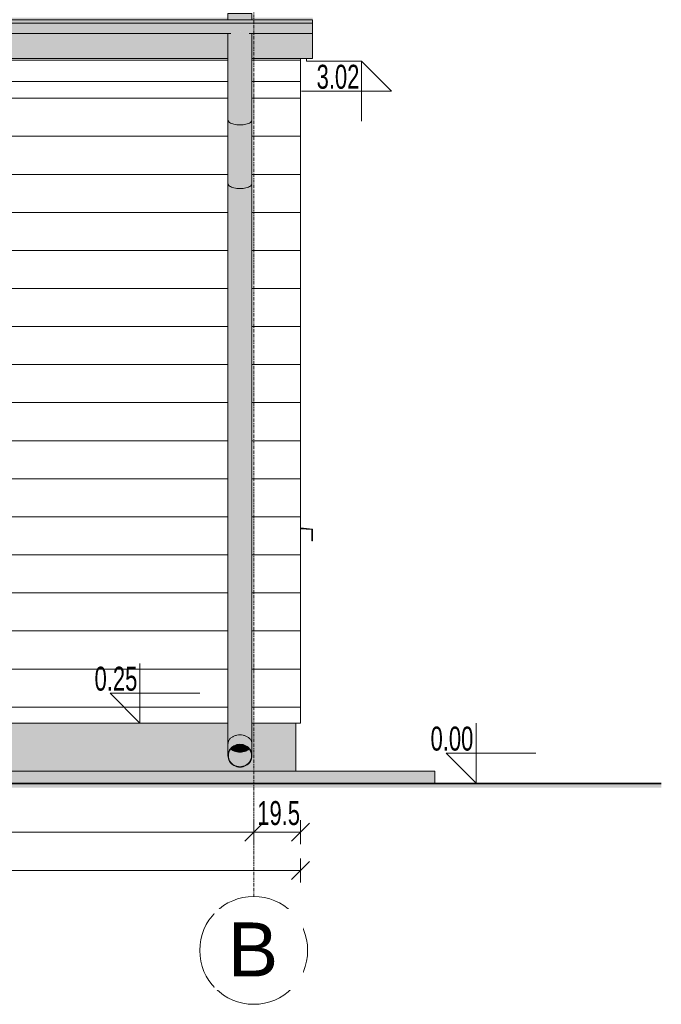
# Model space of a CAD drawing. Header units: centimetres. Extents: x 63272 to 70946, y -123 to 53714.
# Tile 7 of 50: x 64388 to 64655, y -92 to 319. Entities that reach past the tile are written whole.
import ezdxf

# ---------------------------------------------------------------- set-up
doc = ezdxf.new("R2010")
doc.units = ezdxf.units.CM
doc.linetypes.add('Linia siatki', pattern=[2.2225, 1.27, -0.3175, 0.3175, -0.3175])
for name, color, linetype, lineweight in [('A-ANNO-DIMS', 7, 'Continuous', 5), ('A-ANNO-DIMS-50', 7, 'Continuous', 5), ('A-GLAZ', 7, 'Continuous', 5), ('A-ROOF', 7, 'Continuous', 5), ('A-ROOF-OTLN', 7, 'Continuous', 5), ('A-ROOF-PATT', 7, 'Continuous', 5), ('A-WALL', 7, 'Continuous', 5), ('A-WALL-PATT', 7, 'Continuous', 5), ('C-TOPO', 7, 'Continuous', 5), ('G-ANNO-DIMS', 7, 'Continuous', 5), ('P-PIPE', 7, 'Continuous', 5), ('S-GRID', 7, 'Continuous', 5), ('S-GRID-IDEN', 7, 'Continuous', 5)]:
    doc.layers.add(name, color=color, linetype=linetype, lineweight=lineweight)
doc.styles.add('Arial', font='arial.ttf', dxfattribs={"height": 22.5})
doc.styles.add('Arial Narrow', font='ARIALN.TTF', dxfattribs={"width": 0.8, "height": 10})
doc.dimstyles.new('standard_wielkość_otworów', dxfattribs={"dimscale": 30.48, "dimtxt": 10.23431, "dimasz": 0.246063, "dimexe": 0.164042, "dimexo": 0.0625, "dimgap": 0, "dimtad": 1, "dimdec": 1, "dimrnd": 0.5, "dimdsep": 46, "dimtxsty": 'Arial Narrow', "dimblk1": 'OBLIQUE', "dimblk2": 'OBLIQUE', "dimsah": 1, "dimcen": 0.09, "dimazin": 0, "dimtfac": 1, "dimtdec": 4, "dimtix": 1, "dimtmove": 0, "dimatfit": 3, "dimfxl": 0.164042, "dimfxlon": 1, "dimtvp": 1, "dimtolj": 1, "dimtzin": 0, "dimarcsym": 2})
pattern_1 = [(0, (63858.366, 0), (0, 15.875), [])]

# ---------------------------------------------------------------- blocks, each defined once
blk = doc.blocks.new('Windows_S9000-Double-Vent-Window-with-Sashbars - O3 Windows_S9000-Double-Vent-Window-with-Sashbars 2-9090604-Elewacja w osi 1 - Południowa')
at = {"layer": 'A-GLAZ', "true_color": 0x787878}
blk.add_hatch(color=8, dxfattribs=at).paths.add_polyline_path([(64509.63, 101.17), (64509.8, 101.24), (64509.8, 105.96), (64504.85, 106.23), (64504.85, 106.05), (64509.6, 105.79), (64509.6, 101.24)])
at = {"layer": 'A-GLAZ'}
for p, q in [((64509.8, 105.96), (64504.85, 106.23)), ((64504.85, 106.05), (64509.6, 105.79)), ((64509.6, 105.79), (64509.6, 101.24)), ((64509.8, 101.24), (64509.8, 105.96))]:
    blk.add_line(p, q, dxfattribs=at)
for start, end in [(180, 0), (225, 345)]:
    blk.add_arc((64509.7, 101.24), 0.1, start, end, dxfattribs=at)
blk = doc.blocks.new('ARu Rura spustowa okrągła ___FK_04_0 - Na ziemię _φ10_-9218120-Elewacja w osi 1 - Południowa')
at = {"layer": 'P-PIPE', "true_color": 0x383e42}
h = blk.add_hatch(color=250, dxfattribs=at)
h.paths.add_polyline_path([(64479.57, 274.6), (64479.57, 313.75), (64478.08, 313.59), (64476.9, 313.31), (64476.2, 313.08), (64475.9, 313.02), (64475.15, 312.85), (64474.57, 312.85), (64474.57, 276.68), (64474.74, 276.14), (64475.24, 275.64), (64476.04, 275.21), (64477.07, 274.88), (64478.28, 274.68)])
h.paths.add_polyline_path([(64474.57, 318.52), (64479.57, 318.52), (64479.57, 321.11), (64474.57, 321.11), (64474.57, 319.33)])
h = blk.add_hatch(color=250, dxfattribs=at)
h.paths.add_polyline_path([(64479.57, 274.6), (64480.87, 274.68), (64482.37, 274.98), (64483.23, 275.28), (64483.9, 275.64), (64484.4, 276.14), (64484.57, 276.68), (64484.57, 312.85), (64483.81, 312.86), (64481.06, 313.59), (64480.87, 313.63), (64479.57, 313.66), (64479.57, 275.28)])
h.paths.add_polyline_path([(64482.13, 318.52), (64484.57, 318.52), (64484.57, 321.11), (64479.57, 321.11), (64479.57, 318.52), (64482.07, 318.52)])
for points in [[(64479.57, 248.09), (64479.57, 274.6), (64477.83, 274.75), (64476.96, 274.92), (64475.92, 275.28), (64475.24, 275.64), (64474.74, 276.14), (64474.57, 276.68), (64474.57, 250.16), (64474.77, 249.6), (64475.42, 249.03), (64476.18, 248.65), (64477.17, 248.35), (64478.33, 248.16), (64479.55, 248.09)], [(64479.57, 248.09), (64480.87, 248.16), (64482.37, 248.46), (64483.11, 248.7), (64483.9, 249.13), (64484.4, 249.62), (64484.57, 250.16), (64484.57, 276.68), (64484.4, 276.14), (64483.9, 275.64), (64483.11, 275.21), (64482.07, 274.88), (64480.87, 274.68), (64479.57, 274.6), (64479.57, 248.16)], [(64474.57, 16.47), (64474.74, 17.42), (64475.24, 18.3), (64476.04, 19.07), (64477.12, 19.66), (64478.28, 20.02), (64479.57, 20.14), (64479.57, 248.09), (64478.28, 248.16), (64476.96, 248.4), (64476.04, 248.7), (64475.24, 249.13), (64474.74, 249.62), (64474.57, 250.16), (64474.57, 16.58)], [(64484.57, 16.47), (64484.57, 250.16), (64484.4, 249.62), (64483.9, 249.13), (64483.11, 248.7), (64482.07, 248.37), (64480.87, 248.16), (64479.57, 248.09), (64479.57, 20.14), (64480.87, 20.02), (64482.07, 19.65), (64483.11, 19.07), (64483.9, 18.3), (64484.4, 17.42), (64484.55, 16.58)], [(64474.57, 11.47), (64474.74, 12.7), (64475.34, 13.97), (64476.18, 14.95), (64477.18, 15.64), (64478.35, 16.08), (64479.57, 16.24), (64479.57, 20.14), (64478.28, 20.02), (64476.96, 19.59), (64476.04, 19.07), (64475.24, 18.3), (64474.74, 17.42), (64474.57, 16.47), (64474.57, 12.7)], [(64484.57, 11.47), (64484.55, 16.58), (64484.37, 17.47), (64483.9, 18.3), (64482.95, 19.16), (64481.94, 19.69), (64480.78, 20.03), (64479.57, 20.14), (64479.57, 16.24), (64480.87, 16.08), (64482.07, 15.6), (64483.22, 14.7), (64483.9, 13.85), (64484.4, 12.7)], [(64479.57, 6.88), (64479.57, 12.94), (64478.33, 13.06), (64476.96, 13.53), (64476.04, 14.11), (64475.84, 14.29), (64475.42, 13.76), (64474.94, 12.65), (64474.77, 11.47), (64474.96, 10.23), (64475.49, 9.08), (64476.18, 8.23), (64477.17, 7.5), (64478.33, 7.04)], [(64479.57, 12.94), (64479.57, 16.05), (64478.2, 15.84), (64477.07, 15.36), (64476.08, 14.59), (64475.84, 14.29), (64476.18, 13.97), (64477.17, 13.41), (64478.33, 13.06)], [(64479.57, 12.94), (64480.82, 13.06), (64482.14, 13.5), (64483.11, 14.11), (64483.3, 14.29), (64482.96, 14.71), (64481.96, 15.44), (64480.8, 15.89), (64479.57, 16.05), (64479.57, 13.06)], [(64479.57, 6.88), (64480.87, 7.06), (64482.07, 7.57), (64482.97, 8.23), (64483.73, 9.18), (64484.23, 10.42), (64484.37, 11.47), (64484.19, 12.7), (64483.63, 13.88), (64483.3, 14.29), (64482.97, 13.97), (64481.97, 13.41), (64480.82, 13.06), (64479.57, 12.94), (64479.57, 7.04)]]:
    blk.add_hatch(color=250, dxfattribs=at).paths.add_polyline_path(points)
h = blk.add_hatch(color=250, dxfattribs=at)
h.paths.add_polyline_path([(64479.57, 6.69), (64480.94, 6.88), (64482.07, 7.33), (64483.22, 8.23), (64483.94, 9.18), (64484.43, 10.42), (64484.57, 11.47), (64484.37, 12.77), (64483.81, 13.97), (64482.96, 14.95), (64481.96, 15.64), (64480.8, 16.08), (64479.57, 16.24), (64478.28, 16.08), (64476.96, 15.52), (64475.93, 14.7), (64475.2, 13.76), (64474.74, 12.65), (64474.57, 11.47), (64474.77, 10.16), (64475.24, 9.08), (64476.21, 7.97), (64477.17, 7.29), (64478.33, 6.85), (64479.54, 6.7)])
h.paths.add_polyline_path([(64479.57, 6.88), (64478.28, 7.06), (64477.17, 7.5), (64476.18, 8.23), (64475.42, 9.18), (64474.92, 10.42), (64474.77, 11.47), (64474.96, 12.7), (64475.51, 13.88), (64476.18, 14.71), (64477.18, 15.44), (64478.35, 15.89), (64479.57, 16.05), (64480.94, 15.84), (64482.07, 15.36), (64483.06, 14.59), (64483.73, 13.76), (64484.21, 12.65), (64484.37, 11.47), (64484.19, 10.23), (64483.65, 9.08), (64482.97, 8.23), (64481.97, 7.5), (64480.82, 7.04)])
at = {"layer": 'P-PIPE'}
for p, q in [((64474.57, 321.11), (64474.57, 318.52)), ((64479.57, 321.11), (64474.57, 321.11)), ((64484.57, 321.11), (64479.57, 321.11)), ((64484.57, 318.52), (64484.57, 321.11)), ((64474.57, 312.86), (64474.57, 276.68)), ((64484.57, 276.68), (64484.57, 312.86)), ((64474.57, 276.68), (64474.57, 250.16)), ((64484.57, 250.16), (64484.57, 276.68)), ((64474.57, 250.16), (64474.57, 16.47)), ((64484.57, 16.47), (64484.57, 250.16)), ((64474.57, 16.47), (64474.57, 11.47)), ((64484.57, 11.47), (64484.57, 16.47))]:
    blk.add_line(p, q, dxfattribs=at)
for major_axis, start_param, end_param in [((5, 0), 1.570796, 4.712389), ((-4.8, 0), 4.712389, 7.853982), ((5, 0), 4.712389, 7.853982), ((4.8, 0), 4.712389, 7.853982)]:
    blk.add_ellipse((64479.57, 11.47), major_axis=major_axis, ratio=0.95448, start_param=start_param, end_param=end_param, dxfattribs=at)
for points, knots in [([(64474.57, 276.68), (64474.57, 276.59), (64474.6, 276.4), (64474.73, 276.14), (64474.94, 275.88), (64475.33, 275.56), (64476, 275.19), (64477.04, 274.86), (64478.26, 274.65), (64479.14, 274.61), (64479.57, 274.6)], [0.5, 0.5, 0.5, 0.5, 0.5416667, 0.5833333, 0.625, 0.6666667, 0.75, 0.8333333, 0.9166667, 1, 1, 1, 1]), ([(64479.57, 274.6), (64480.01, 274.61), (64480.88, 274.65), (64482.1, 274.86), (64483.15, 275.19), (64483.82, 275.56), (64484.21, 275.88), (64484.42, 276.14), (64484.54, 276.4), (64484.57, 276.59), (64484.57, 276.68)], [0, 0, 0, 0, 0.0833333, 0.1666667, 0.25, 0.3333333, 0.375, 0.4166667, 0.4583333, 0.5, 0.5, 0.5, 0.5]), ([(64474.57, 250.16), (64474.57, 250.07), (64474.6, 249.89), (64474.73, 249.62), (64474.94, 249.37), (64475.33, 249.04), (64476, 248.68), (64477.04, 248.35), (64478.26, 248.14), (64479.14, 248.09), (64479.57, 248.09)], [0.5, 0.5, 0.5, 0.5, 0.5416667, 0.5833333, 0.625, 0.6666667, 0.75, 0.8333333, 0.9166667, 1, 1, 1, 1]), ([(64479.57, 248.09), (64480.01, 248.09), (64480.88, 248.14), (64482.1, 248.35), (64483.15, 248.68), (64483.82, 249.04), (64484.21, 249.37), (64484.42, 249.62), (64484.54, 249.89), (64484.57, 250.07), (64484.57, 250.16)], [0, 0, 0, 0, 0.0833333, 0.1666667, 0.25, 0.3333333, 0.375, 0.4166667, 0.4583333, 0.5, 0.5, 0.5, 0.5]), ([(64474.57, 16.47), (64474.57, 16.55), (64474.58, 16.71), (64474.62, 17.03), (64474.71, 17.34), (64474.83, 17.65), (64474.99, 17.95), (64475.23, 18.31), (64475.59, 18.71), (64476.03, 19.07), (64476.52, 19.39), (64477.25, 19.75), (64478.26, 20.06), (64479.14, 20.14), (64479.57, 20.14)], [0.5, 0.5, 0.5, 0.5, 0.5208333, 0.5416667, 0.5833333, 0.6041667, 0.625, 0.6666667, 0.7083333, 0.75, 0.7916667, 0.8333333, 0.9166667, 1, 1, 1, 1]), ([(64479.57, 20.14), (64480.01, 20.14), (64480.88, 20.06), (64481.9, 19.75), (64482.63, 19.39), (64483.12, 19.07), (64483.55, 18.71), (64483.92, 18.31), (64484.21, 17.88), (64484.42, 17.42), (64484.54, 16.95), (64484.57, 16.63), (64484.57, 16.47)], [0, 0, 0, 0, 0.0833333, 0.1666667, 0.2083333, 0.25, 0.2916667, 0.3333333, 0.375, 0.4166667, 0.4583333, 0.5, 0.5, 0.5, 0.5]), ([(64475.81, 14.27), (64475.93, 14.17), (64476.19, 13.95), (64476.64, 13.66), (64477.34, 13.32), (64478.32, 13.02), (64479.15, 12.94), (64479.57, 12.94)], [0.713539, 0.713539, 0.713539, 0.713539, 0.75, 0.7916667, 0.8333333, 0.9166667, 1, 1, 1, 1]), ([(64479.57, 12.94), (64479.99, 12.94), (64480.83, 13.02), (64481.81, 13.32), (64482.5, 13.66), (64482.96, 13.95), (64483.22, 14.17), (64483.33, 14.27)], [0, 0, 0, 0, 0.0833333, 0.1666667, 0.2083333, 0.25, 0.286461, 0.286461, 0.286461, 0.286461])]:
    blk.add_open_spline(points, degree=3, knots=knots, dxfattribs=at)
blk = doc.blocks.new('Windows_S9000-Double-Vent-Window-with-Sashbars - O3 Windows_S9000-Double-Vent-Window-with-Sashbars 2-9225298-Elewacja w osi 1 - Południowa')
at = {"layer": 'A-GLAZ', "true_color": 0x787878}
blk.add_hatch(color=8, dxfattribs=at).paths.add_polyline_path([(64509.8, 105.96), (64504.85, 106.47), (64504.85, 106.29), (64506.88, 106.12), (64509.6, 105.97)])
at = {"layer": 'A-GLAZ'}
for p, q in [((64509.8, 105.96), (64504.85, 106.47)), ((64504.85, 106.29), (64505.95, 106.17))]:
    blk.add_line(p, q, dxfattribs=at)
blk.add_arc((64509.7, 101.24), 0.1, 225, 345, dxfattribs=at)
blk.add_arc((64509.7, 101.24), 0.1, 225, 345, dxfattribs=at)
blk = doc.blocks.new('Siatka - M_Symbol siatki - okrąg mniejszy-7853319-Elewacja w osi 1 - Południowa')
at = {"layer": 'S-GRID-IDEN'}
blk.add_circle((63400.4, -69.75), 22.5, dxfattribs=at)
blk = doc.blocks.new('Rzędne punktów - Znacznik rzędnej-817464-Elewacja w osi 1 - Południowa')
at = {"layer": 'G-ANNO-DIMS'}
for p, q in [((63623.156765, 0), (63623.156765, 25)), ((63610.656765, 12.5), (63623.156765, 0)), ((63610.656765, 12.5), (63648.156765, 12.5))]:
    blk.add_line(p, q, dxfattribs=at)
blk = doc.blocks.new('DIMBLOCK1-Elewacja w osi 1 - Południowa')
at = {"layer": 'A-ANNO-DIMS-50', "color": 250, "true_color": 0x303030}
for p, q in [((64485.3, -20.38), (64485.3, -15.38)), ((64504.85, -20.38), (64504.85, -15.38)), ((64485.3, -20.38), (64481.55, -24.13)), ((64485.3, -20.38), (64489.05, -16.63)), ((64504.85, -20.38), (64485.3, -20.38)), ((64485.3, -20.38), (64485.3, -25.38)), ((64504.85, -20.38), (64501.1, -24.13)), ((64504.85, -20.38), (64508.6, -16.63)), ((64504.85, -20.38), (64504.85, -25.38))]:
    blk.add_line(p, q, dxfattribs=at)
at = {"layer": 'A-ANNO-DIMS-50', "color": 0, "insert": (64486.79, -7.46), "char_height": 10, "width": 19.8838, "attachment_point": 1, "line_spacing_factor": 0.974696, "style": 'Arial Narrow'}
blk.add_mtext('19.5', dxfattribs=at)
blk = doc.blocks.new('_Oblique')
at = {"color": 0, "linetype": 'ByBlock', "lineweight": -2}
blk.add_line((-0.5, -0.5), (0.5, 0.5), dxfattribs=at)
blk = doc.blocks.new('DIMBLOCK2-Elewacja w osi 1 - Południowa')
at = {"layer": 'A-ANNO-DIMS-50', "color": 250, "true_color": 0x303030}
for p, q in [((64028.75, -20.38), (64028.75, -15.38)), ((64485.3, -20.38), (64485.3, -15.38)), ((64028.75, -20.38), (64025, -24.13)), ((64028.75, -20.38), (64032.5, -16.63)), ((64485.3, -20.38), (64028.75, -20.38)), ((64028.75, -20.38), (64028.75, -25.38)), ((64485.3, -20.38), (64481.55, -24.13)), ((64485.3, -20.38), (64489.05, -16.63)), ((64485.3, -20.38), (64485.3, -25.38))]:
    blk.add_line(p, q, dxfattribs=at)
at = {"layer": 'A-ANNO-DIMS-50', "color": 0, "insert": (64246.39, -7.46), "char_height": 10, "width": 25.537, "attachment_point": 1, "line_spacing_factor": 0.974696, "style": 'Arial Narrow'}
blk.add_mtext('456.5', dxfattribs=at)
blk = doc.blocks.new('DIMBLOCK6-Elewacja w osi 1 - Południowa')
at = {"layer": 'A-ANNO-DIMS-50', "color": 250, "true_color": 0x303030}
for p, q in [((63380.85, -36.46), (63380.85, -31.46)), ((63380.85, -36.46), (63384.6, -32.71)), ((64504.85, -36.46), (64504.85, -31.46)), ((64504.85, -36.46), (64508.6, -32.71)), ((63380.85, -36.46), (63377.1, -40.21)), ((63380.85, -36.46), (64504.85, -36.46)), ((63380.85, -36.46), (63380.85, -41.46)), ((64504.85, -36.46), (64501.1, -40.21)), ((64504.85, -36.46), (64504.85, -41.46))]:
    blk.add_line(p, q, dxfattribs=at)
at = {"layer": 'A-ANNO-DIMS-50', "color": 0, "insert": (63933.43, -23.54), "char_height": 10, "width": 22.613, "attachment_point": 1, "line_spacing_factor": 0.974696, "style": 'Arial Narrow'}
blk.add_mtext('1124', dxfattribs=at)

msp = doc.modelspace()

# ---------------------------------------------------------------- hatches: boundary and pattern name
at = {"layer": 'A-ROOF-OTLN', "true_color": 0x383e42}
h = msp.add_hatch(color=250, dxfattribs=at)
h.paths.add_polyline_path([(64484.57, 318.52), (64509.85, 318.52), (64509.85, 319.33), (64484.57, 319.33)])
h.paths.add_polyline_path([(63380.82, 318.52), (64474.57, 318.52), (64474.57, 319.33), (63375.82, 319.33), (63375.82, 318.52)])
for points in [[(63963.45, 317.13), (64509.85, 317.16), (64509.85, 318.52), (63375.82, 318.5), (63375.82, 317.13), (63958.05, 317.13)], [(63375.82, 312.85), (63401.11, 312.89), (63401.79, 314.01), (63402.2, 314.46), (63402.72, 315.31), (63402.86, 315.47), (63403.45, 316.69), (63408.77, 316.69), (63408.8, 316.58), (63409.51, 315.31), (63409.65, 315.16), (63410.04, 314.44), (63410.44, 314), (63410.61, 313.65), (63410.94, 313.26), (63411, 313.08), (63411.13, 312.85), (64475.35, 312.86), (64477.32, 313.43), (64478.28, 313.63), (64479.57, 313.75), (64480.87, 313.63), (64482.37, 313.27), (64482.95, 313.08), (64483.11, 313.06), (64483.83, 312.85), (64509.85, 312.85), (64509.85, 317.13), (63375.82, 317.13), (63375.82, 313.08)]]:
    msp.add_hatch(color=250, dxfattribs=at).paths.add_polyline_path(points)
at = {"layer": 'A-ROOF-PATT', "true_color": 0xc7ae96}
h = msp.add_hatch(color=253, dxfattribs=at)
h.paths.add_polyline_path([(63375.82, 302.33), (63401.11, 302.33), (63401.11, 312.85), (63375.82, 312.85), (63375.82, 306.07)])
h.paths.add_polyline_path([(64266.15, 302.33), (64474.57, 302.33), (64474.57, 312.85), (63411.11, 312.85), (63411.11, 302.33), (64244.53, 302.33)])
h.paths.add_polyline_path([(64504.85, 302.33), (64509.85, 302.33), (64509.85, 312.85), (64484.57, 312.85), (64484.57, 302.33), (64503.99, 302.33)])
at = {"layer": 'A-ROOF-PATT'}
h = msp.add_hatch(dxfattribs=at)
h.set_pattern_fill('FP_1', color=256, style=0, pattern_type=2)
h.set_pattern_definition(pattern_1)
h.paths.add_polyline_path([(63401.11, 292.77), (63401.11, 302.33), (63380.82, 302.33), (63380.85, 292.77)])
h.paths.add_polyline_path([(63411.11, 292.77), (64474.57, 292.77), (64474.57, 302.33), (63411.11, 302.33), (63411.11, 293.73)])
h.paths.add_polyline_path([(64504.85, 292.77), (64504.85, 302.33), (64484.57, 302.33), (64484.57, 292.77), (64503.99, 292.77)])
at = {"layer": 'A-WALL', "true_color": 0xb2b2b2}
msp.add_hatch(color=253, dxfattribs=at).paths.add_polyline_path([(64034.7, -0.17), (64560.85, -0.12), (64560.85, 5), (64034.7, 5), (64034.7, 0.07)])
at = {"layer": 'A-WALL-PATT'}
h = msp.add_hatch(dxfattribs=at)
h.set_pattern_fill('FP_1', color=256, style=0, pattern_type=2)
h.set_pattern_definition(pattern_1)
h.paths.add_polyline_path([(64009.2, 25), (64474.57, 25), (64474.57, 292.77), (64009.2, 292.77), (64009.2, 47.38)])
h.paths.add_polyline_path([(64504.85, 25), (64504.85, 292.77), (64484.57, 292.77), (64484.57, 25)])
h.paths.add_polyline_path([(64266.15, 101.14), (64196.55, 101.19), (64196.55, 105), (64195.55, 105), (64195.55, 230), (64335.55, 230), (64335.55, 105), (64334.55, 105), (64334.55, 101.14), (64287.77, 101.14)])
h.paths.add_polyline_path([(64066.2, 115), (64066.2, 127), (64078.2, 127), (64078.2, 115), (64069.44, 115)])
h.paths.add_polyline_path([(64369, 244.04), (64368.87, 244.06), (64368.57, 244.29), (64368.5, 244.54), (64368.5, 252.07), (64366.26, 256.61), (64366.25, 257.03), (64366.41, 257.49), (64366.71, 257.95), (64367.14, 258.37), (64367.67, 258.74), (64368.26, 259.02), (64368.87, 259.2), (64369.46, 259.26), (64370.01, 259.19), (64370.44, 259.01), (64370.74, 258.72), (64373.14, 254.04), (64373.93, 254.04), (64376.28, 258.74), (64376.58, 259.02), (64377.02, 259.2), (64377.55, 259.26), (64378.14, 259.2), (64378.75, 259.02), (64379.34, 258.74), (64379.86, 258.37), (64380.29, 257.95), (64380.6, 257.49), (64380.75, 257.03), (64380.75, 256.61), (64380.28, 255.62), (64378.5, 252.07), (64378.49, 244.48), (64378.44, 244.29), (64378.13, 244.06), (64378, 244.04)])
at = {"layer": 'A-WALL-PATT', "true_color": 0x878581}
h = msp.add_hatch(color=252, dxfattribs=at)
h.paths.add_polyline_path([(64331.02, 11), (64474.64, 11), (64474.57, 11.47), (64474.57, 25), (64011.2, 25), (64011.2, 11), (64330.34, 11)])
h.paths.add_polyline_path([(64502.85, 11), (64502.85, 25), (64484.57, 25), (64484.57, 11.47), (64484.51, 11), (64493.18, 11)])
msp.add_hatch(color=252, dxfattribs=at).paths.add_polyline_path([(64011.2, -0.18), (64034.7, -0.17), (64034.7, 5), (64502.85, 5), (64502.85, 11), (64484.51, 11), (64484.37, 10.16), (64483.9, 9.08), (64482.97, 7.99), (64481.94, 7.28), (64480.82, 6.85), (64479.54, 6.7), (64478.21, 6.88), (64476.96, 7.42), (64475.93, 8.23), (64475.2, 9.18), (64474.72, 10.42), (64474.64, 11), (64011.2, 11), (64011.2, 0.07)])
at = {"layer": 'C-TOPO', "true_color": 0x808080}
h = msp.add_hatch(color=8, dxfattribs=at)
h.paths.add_polyline_path([(63720.21, -1.89), (63763.5, -1.89), (63763.5, -0.2), (63271.57, -0.26), (63271.57, -1.89), (63714.81, -1.89)])
h.paths.add_polyline_path([(64655.34, -1.89), (64655.34, -0.11), (64009.2, -0.18), (64009.2, -1.89), (64568.85, -1.89)])

# ---------------------------------------------------------------- linework, layer by layer
at = {"layer": 'A-ROOF'}
for p, q in [((64504.85, 302.33), (64504.85, 292.77)), ((64474.57, 292.77), (63411.11, 292.77)), ((64504.85, 292.77), (64484.57, 292.77))]:
    msp.add_line(p, q, dxfattribs=at)
at = {"layer": 'A-ROOF-OTLN'}
for p, q in [((64509.85, 318.52), (63375.82, 318.52)), ((63375.82, 317.13), (64509.85, 317.13)), ((64509.85, 317.13), (64509.85, 318.52)), ((64509.85, 302.33), (64509.85, 317.13)), ((63411.06, 312.83), (64475.74, 312.83)), ((64483.41, 312.83), (64509.85, 312.83)), ((64474.57, 302.33), (63411.11, 302.33)), ((64509.85, 302.33), (64484.57, 302.33))]:
    msp.add_line(p, q, dxfattribs=at)
at = {"layer": 'A-WALL'}
for p, q in [((64504.85, 25), (64504.85, 292.77)), ((63983.35, 25), (64474.57, 25)), ((64484.57, 25), (64504.85, 25)), ((64502.85, 5), (64502.85, 25)), ((64560.85, 5), (64034.7, 5)), ((64560.85, -0.12), (64560.85, 5))]:
    msp.add_line(p, q, dxfattribs=at)
at = {"layer": 'C-TOPO', "lineweight": 35}
msp.add_line((64009.2, -0.18), (64655.34, -0.11), dxfattribs=at)
at = {"layer": 'C-TOPO'}
msp.add_line((64655.34, -0.11), (64009.2, -0.18), dxfattribs=at)
at = {"layer": 'G-ANNO-DIMS'}
for p, q in [((64507.39, 302.33), (64507.39, 301.19)), ((64507.39, 301.19), (64530.29, 301.19)), ((64554.85, 0), (64578.04, 0))]:
    msp.add_line(p, q, dxfattribs=at)
at = {"layer": 'S-GRID', "color": 9, "linetype": 'Linia siatki', "true_color": 0xc0c0c0}
msp.add_line((64485.3, -47.25), (64485.3, 651.94), dxfattribs=at)

# ---------------------------------------------------------------- block references
at = {"layer": 'A-GLAZ'}
for name in ['Windows_S9000-Double-Vent-Window-with-Sashbars - O3 Windows_S9000-Double-Vent-Window-with-Sashbars 2-9225298-Elewacja w osi 1 - Południowa', 'Windows_S9000-Double-Vent-Window-with-Sashbars - O3 Windows_S9000-Double-Vent-Window-with-Sashbars 2-9090604-Elewacja w osi 1 - Południowa']:
    msp.add_blockref(name, (0, 0), dxfattribs=at)
at = {"layer": 'G-ANNO-DIMS', "rotation": 180}
msp.add_blockref('Rzędne punktów - Znacznik rzędnej-817464-Elewacja w osi 1 - Południowa', (128153.44, 301.19), dxfattribs=at)
at = {"layer": 'G-ANNO-DIMS'}
for p in [(814.71, 25), (954.88, 0)]:
    msp.add_blockref('Rzędne punktów - Znacznik rzędnej-817464-Elewacja w osi 1 - Południowa', p, dxfattribs=at)
at = {"layer": 'P-PIPE'}
msp.add_blockref('ARu Rura spustowa okrągła ___FK_04_0 - Na ziemię _φ10_-9218120-Elewacja w osi 1 - Południowa', (0, 0), dxfattribs=at)
at = {"layer": 'S-GRID-IDEN'}
msp.add_blockref('Siatka - M_Symbol siatki - okrąg mniejszy-7853319-Elewacja w osi 1 - Południowa', (1084.9, 0), dxfattribs=at)

# ---------------------------------------------------------------- texts
at = {"layer": 'G-ANNO-DIMS', "char_height": 10, "width": 21.4907, "attachment_point": 1, "line_spacing_factor": 0.974696, "style": 'Arial Narrow'}
for s, insert in [('3.02', (64511.55, 299.72)), ('0.25', (64418.92, 48.59)), ('0.00', (64559.08, 23.59))]:
    msp.add_mtext(s, dxfattribs=dict(at, insert=insert))

# ---------------------------------------------------------------- dimensions: what is measured, and where the dimension line sits
at = {"layer": 'A-ANNO-DIMS', "color": 250, "true_color": 0x303030}
for base, p1, p2, override, picture, middle in [((64028.7526454, -20.38074241), (64485.3026454, -25.38074241), (64028.7526454, -25.38074241), {"dimpost": '<>', "dimfxl": 456.55}, 'DIMBLOCK2-Elewacja w osi 1 - Południowa', (64257.0276454, -15.2750125)), ((64485.3026454, -20.38074241), (64504.8526454, -15.38074241), (64485.3026454, -25.38074241), {"dimpost": '<>', "dimfxl": 21.95911}, 'DIMBLOCK1-Elewacja w osi 1 - Południowa', (64495.0776454, -15.2750125)), ((64504.85, -36.46), (63380.85, -31.46), (64504.85, -31.46), {"dimpost": '<>', "dimfxl": 1124}, 'DIMBLOCK6-Elewacja w osi 1 - Południowa', (63942.85, -31.44))]:
    dim = msp.add_linear_dim(base=base, p1=p1, p2=p2, dimstyle='standard_wielkość_otworów', override=override, dxfattribs=at)
    dim.commit()
    dim.dimension.update_dxf_attribs({"geometry": picture, "text_midpoint": middle})

# ---------------------------------------------------------------- next in the draw order: texts
at = {"layer": 'S-GRID-IDEN', "insert": (64474.55, -58.12), "char_height": 22.5, "width": 25.654, "attachment_point": 1, "style": 'Arial', "bg_fill": 3, "box_fill_scale": 1.25, "bg_fill_color": 256, "bg_fill_true_color": 13158600, "bg_fill_transparency": 0}
msp.add_mtext('\\fArial|b0|i0|c238|p34|;B', dxfattribs=at)

doc.saveas('drawing.dxf')
